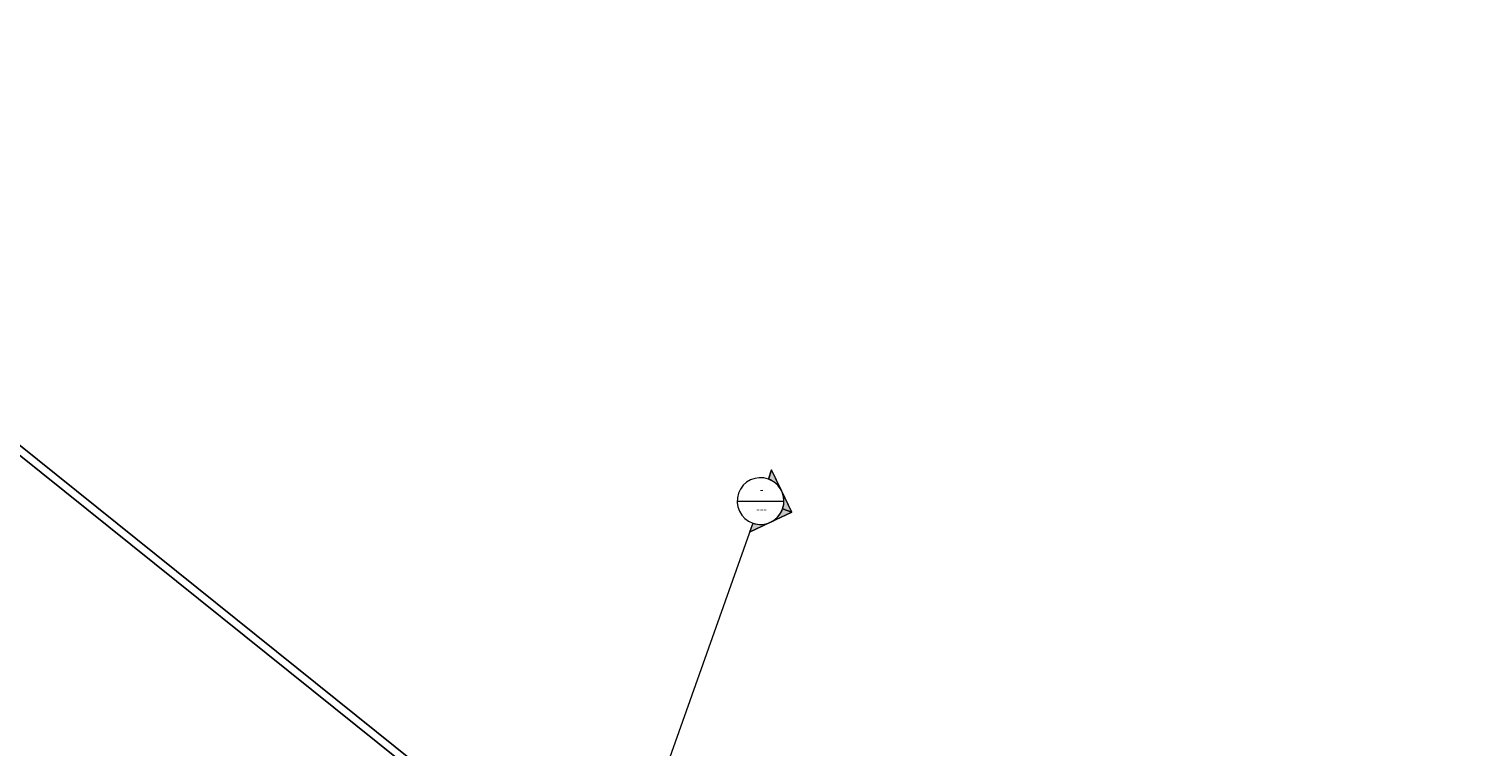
# Model space of a CAD drawing. Header units: millimetres. Extents: x 1512 to 2105, y 794 to 1149.
# Tile 25 of 256: x 1567 to 1604, y 1129 to 1148. Entities that reach past the tile are written whole.
import ezdxf

# ---------------------------------------------------------------- set-up
doc = ezdxf.new("R2010")
doc.units = ezdxf.units.MM
doc.layers.add('A-WALL', color=113, linetype='Continuous', lineweight=9)
doc.layers.add('G-ANNO-SYMB', color=111, linetype='Continuous', lineweight=9)
doc.styles.add('Arial_2', font='arial.ttf', dxfattribs={"height": 0.196707})
doc.styles.get("Standard").update_dxf_attribs({"font": 'arial.ttf'})

# ---------------------------------------------------------------- blocks, each defined once
blk = doc.blocks.new('Section - M_Section Head - Filled-1049-زیرزمین')
at = {"layer": 'G-ANNO-SYMB'}
h = blk.add_hatch(color=256, dxfattribs=at)
edge = h.paths.add_edge_path(flags=0)
edge.add_line((-0.006, 0.00849), (-0.006, 0.006))
edge.add_arc((-0.006, 0), 0.006, 90, 135)
edge.add_line((-0.01024, 0.00424), (-0.006, 0.00849))
h = blk.add_hatch(color=256, dxfattribs=at)
edge = h.paths.add_edge_path(flags=0)
edge.add_line((-0.006, 0.00849), (-0.00176, 0.00424))
edge.add_arc((-0.006, 0), 0.006, 45, 90)
edge.add_line((-0.006, 0.006), (-0.006, 0.00849))
h = blk.add_hatch(color=256, dxfattribs=at)
edge = h.paths.add_edge_path(flags=0)
edge.add_line((-0.01449, 0), (-0.01024, 0.00424))
edge.add_arc((-0.006, 0), 0.006, 135, 180)
edge.add_line((-0.012, 0), (-0.01449, 0))
h = blk.add_hatch(color=256, dxfattribs=at)
edge = h.paths.add_edge_path(flags=0)
edge.add_line((0.00249, 0), (0, 0))
edge.add_arc((-0.006, 0), 0.006, 360, 405)
edge.add_line((-0.00176, 0.00424), (0.00249, 0))
for p, q in [((-0.006, 0.00849), (-0.01449, 0)), ((-0.006, 0.00849), (-0.01024, 0.00424)), ((-0.006, 0.00849), (0.00249, 0)), ((-0.006, 0.006), (-0.006, 0.00849)), ((-0.006, 0.00849), (-0.006, 0.006)), ((-0.00176, 0.00424), (-0.006, 0.00849)), ((-0.01024, 0.00424), (-0.01449, 0)), ((0.00249, 0), (-0.00176, 0.00424)), ((-0.01449, 0), (-0.012, 0)), ((0, 0), (0.00249, 0)), ((-0.012, 0), (-0.01449, 0)), ((0, 0), (0.00249, 0))]:
    blk.add_line(p, q, dxfattribs=at)
for start, end in [(360, 180), (135, 180), (90, 135), (45, 90), (360, 45), (180, 360)]:
    blk.add_arc((-0.006, 0), 0.006, start, end, dxfattribs=at)

msp = doc.modelspace()

# ---------------------------------------------------------------- linework, layer by layer
at = {"layer": 'A-WALL', "lineweight": 25}
for p, q in [((1604.223, 1106.715), (1553.386, 1147.522)), ((1566.676, 1136.598), (1577.436, 1127.961))]:
    msp.add_line(p, q, dxfattribs=at)
at = {"layer": 'G-ANNO-SYMB', "color": 1}
for p, q in [((1585.095, 1135.412), (1586.295, 1135.412)), ((1585.495, 1134.846), (1553.245, 1043.751))]:
    msp.add_line(p, q, dxfattribs=at)

# ---------------------------------------------------------------- block references
at = {"layer": 'G-ANNO-SYMB', "color": 1, "xscale": 99.99999999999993, "yscale": 99.99999999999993, "zscale": 99.99999999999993, "rotation": 250.5050753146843}
msp.add_blockref('Section - M_Section Head - Filled-1049-زیرزمین', (1585.495, 1134.846), dxfattribs=at)

# ---------------------------------------------------------------- texts
at = {"insert": (1558.931, 1136.743), "char_height": 0.87576, "attachment_point": 1}
msp.add_mtext_dynamic_manual_height_columns('{\\fArial|b0|i0|c178|p34;اتاق مانیتورینگ}', width=2.87098, gutter_width=12.5, heights=[0], dxfattribs=at)
at = {"layer": 'G-ANNO-SYMB', "color": 1, "attachment_point": 2, "line_spacing_factor": 0.938532, "style": 'Arial_2'}
for s, insert, char_height, width in [('\\fArial|b0|i0|c178|p34|;-', (1585.72, 1135.803), 0.19671, 0.10799), ('---', (1585.72, 1135.304), 0.1967, 0.32398)]:
    msp.add_mtext(s, dxfattribs=dict(at, insert=insert, char_height=char_height, width=width))

doc.saveas('drawing.dxf')
